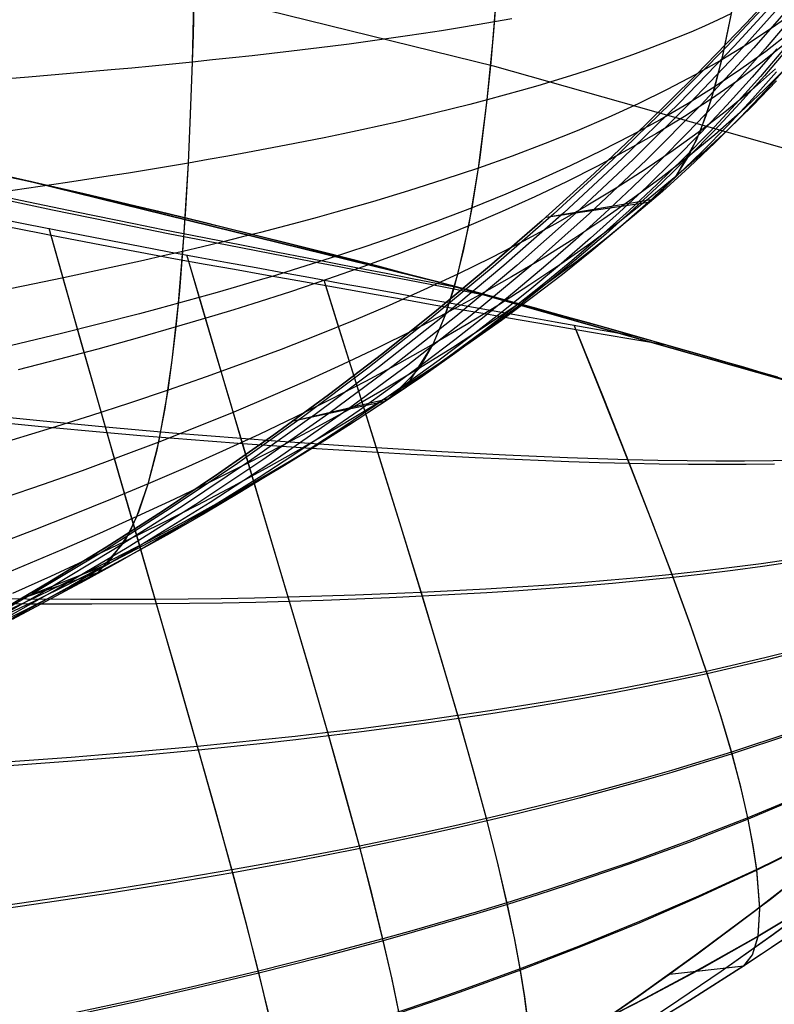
# Model space of a CAD drawing. Header units: millimetres. Extents: x -58 to 58, y -58 to 58.
# Tile 72 of 95: x 12.08 to 15.46, y 49.44 to 53.86. Entities that reach past the tile are written whole.
import ezdxf

# ---------------------------------------------------------------- set-up
doc = ezdxf.new("R2010")
doc.units = ezdxf.units.MM
doc.header["$MEASUREMENT"] = 0
doc.layers.add('Predefinito', color=5, linetype='Continuous')

msp = doc.modelspace()

# ---------------------------------------------------------------- linework, layer by layer
at = {"layer": 'Predefinito'}
for points in [[(21.46, 51.1832), (19.6806, 51.8934), (17.8777, 52.5418), (16.0535, 53.1275), (14.2102, 53.65), (12.3499, 54.1085), (10.4749, 54.5025), (8.5875, 54.8316), (6.6898, 55.0953), (4.7841, 55.2934), (2.8728, 55.4256), (0.958, 55.4917), (-0.958, 55.4917), (-2.8728, 55.4256), (-4.7841, 55.2934), (-6.6898, 55.0953), (-8.5875, 54.8316), (-10.4749, 54.5025), (-12.3499, 54.1085), (-14.2102, 53.65), (-16.0535, 53.1275), (-17.8777, 52.5418)], [(-17.5556, 51.5951), (-15.7642, 52.1703), (-13.9541, 52.6833), (-12.1274, 53.1336), (-10.2862, 53.5205), (-8.4327, 53.8437), (-6.5692, 54.1026), (-4.6979, 54.2971), (-2.821, 54.4269), (-0.9407, 54.4919), (0.9407, 54.4919), (2.821, 54.4269), (4.6979, 54.2971), (6.5692, 54.1026), (8.4327, 53.8437), (10.2862, 53.5205), (12.1274, 53.1336), (13.9541, 52.6833), (15.7642, 52.1703), (17.5556, 51.5951), (19.326, 50.9584), (21.0733, 50.261)], [(21.0733, 50.261), (19.326, 50.9584), (17.5556, 51.5951), (15.7642, 52.1703), (13.9541, 52.6833), (12.1274, 53.1336), (10.2862, 53.5205), (8.4327, 53.8437), (6.5692, 54.1026), (4.6979, 54.2971), (2.821, 54.4269), (0.9407, 54.4919), (-0.9407, 54.4919), (-2.821, 54.4269), (-4.6979, 54.2971), (-6.5692, 54.1026), (-8.4327, 53.8437), (-10.2862, 53.5205), (-12.1274, 53.1336), (-13.9541, 52.6833), (-15.7642, 52.1703), (-17.5556, 51.5951)], [(15.5585, 54.0827), (15.3371, 53.8442), (15.1128, 53.6125), (14.8855, 53.3877), (14.6554, 53.1696), (14.4224, 52.9582), (14.1868, 52.7533), (13.9485, 52.5548), (13.7076, 52.3626), (13.4643, 52.1768), (13.2185, 51.997), (12.9703, 51.8234), (12.7198, 51.6557), (12.4671, 51.4938), (12.2123, 51.3378), (11.9553, 51.1874)], [(15.5585, 54.0827), (15.3371, 53.8442), (15.1128, 53.6125), (14.8855, 53.3877), (14.6554, 53.1696), (14.4224, 52.9582), (14.1868, 52.7533), (13.9485, 52.5548), (13.7076, 52.3626), (13.4643, 52.1768), (13.2185, 51.997), (12.9703, 51.8234), (12.7198, 51.6557), (12.4671, 51.4938), (12.2123, 51.3378), (11.9553, 51.1874)], [(15.6396, 50.0661), (15.3788, 49.8639), (15.1158, 49.6676), (14.8505, 49.4772), (14.5831, 49.2927), (14.3137, 49.1139), (14.0424, 48.9409), (13.7694, 48.7736), (13.4946, 48.6119), (13.2184, 48.4559), (12.6617, 48.1604), (12.1002, 47.8863), (11.5345, 47.6328), (10.9654, 47.3993), (10.3935, 47.1849), (9.8195, 46.989), (9.2441, 46.8108), (8.6679, 46.6496)]]:
    msp.add_lwpolyline(points, dxfattribs=at)
at = {"layer": 'Predefinito', "extrusion": (0.9905, 0.069824, -0.118464)}
msp.add_lwpolyline([(51.9599, 31.2939), (52.1709, 30.9394)], dxfattribs=at)
at = {"layer": 'Predefinito', "extrusion": (0.990566, 0.068494, 0.118693)}
msp.add_lwpolyline([(51.9124, 345.9187), (52.1504, 346.3273)], dxfattribs=at)
at = {"layer": 'Predefinito', "extrusion": (0.990697, 0.065644, -0.11921)}
msp.add_lwpolyline([(51.8935, 31.4771), (52.0847, 31.133)], dxfattribs=at)
at = {"layer": 'Predefinito', "extrusion": (0.990818, 0.063997, 0.119097)}
msp.add_lwpolyline([(51.8528, 345.7088), (52.0647, 346.0997)], dxfattribs=at)
at = {"layer": 'Predefinito', "extrusion": (0.991001, 0.060836, -0.119227)}
msp.add_lwpolyline([(51.8432, 31.6912), (52.0026, 31.3815)], dxfattribs=at)
at = {"layer": 'Predefinito', "extrusion": (0.991078, 0.059278, 0.119377)}
msp.add_lwpolyline([(51.8043, 345.4615), (51.9797, 345.8117)], dxfattribs=at)
at = {"layer": 'Predefinito', "extrusion": (0.990582, 0.054062, -0.125797)}
msp.add_lwpolyline([(51.723, 32.3474), (51.8021, 32.165)], dxfattribs=at)
at = {"layer": 'Predefinito', "extrusion": (0.990382, 0.053057, 0.127781)}
msp.add_lwpolyline([(51.6821, 344.3481), (51.7698, 344.5573)], dxfattribs=at)
at = {"layer": 'Predefinito'}
for points in [[(12.0903, 51.2656, 320), (12.472, 51.4152, 330.3935), (12.5686, 51.5524, 332.9862), (12.6136, 51.6525, 334.2782), (12.6558, 51.7776, 335.5651), (12.695, 51.9308, 336.8456), (12.7309, 52.1149, 338.1181), (12.7632, 52.333, 339.3812), (12.7916, 52.588, 340.6332), (12.8157, 52.8824, 341.8723), (12.8356, 53.2165, 343.0945), (12.8441, 53.3984, 343.6977), (12.8514, 53.5901, 344.295), (12.8578, 53.7916, 344.8858), (12.8632, 54.0028, 345.4695), (12.8675, 54.2238, 346.0456), (12.8709, 54.4545, 346.6134), (12.8733, 54.6949, 347.1725), (12.8747, 54.945, 347.7222), (12.8751, 55.2046, 348.2619), (12.8745, 55.4739, 348.7912), (12.873, 55.7527, 349.3094), (12.8706, 56.041, 349.816)], [(12.0903, 51.2656, 60), (12.4313, 51.3796, 50.6449), (12.55, 51.5186, 47.5316), (12.6048, 51.6306, 45.9799), (12.6558, 51.7776, 44.4349), (12.7025, 51.965, 42.8992), (12.7443, 52.1979, 41.3755), (12.7632, 52.333, 40.619), (12.7807, 52.4814, 39.8662), (12.7967, 52.6437, 39.1179), (12.8112, 52.8204, 38.3743), (12.8241, 53.0114, 37.6372), (12.8356, 53.2165, 36.9055), (12.8457, 53.4349, 36.1829), (12.8541, 53.6695, 35.4678), (12.9009, 55.7423, 29.8979)], [(13.3071, 52.061, 320), (13.718, 52.1485, 330.0719), (13.8301, 52.241, 332.5851), (13.9338, 52.4038, 335.0875), (13.9819, 52.5175, 336.3316), (14.0272, 52.6559, 337.5694), (14.0694, 52.8212, 338.7998), (14.1083, 53.0159, 340.0215), (14.1436, 53.242, 341.233), (14.1755, 53.4995, 342.431), (14.204, 53.7883, 343.6121), (14.2291, 54.1081, 344.7726), (14.251, 54.4589, 345.9089), (14.2696, 54.8402, 347.0175), (14.2852, 55.252, 348.0948), (14.2918, 55.4692, 348.6205), (14.2977, 55.694, 349.1371)], [(13.3071, 52.061, 60), (13.741, 52.1623, 49.425), (13.8727, 52.2966, 46.4121), (13.9338, 52.4038, 44.9125), (13.9912, 52.5431, 43.4203), (14.0444, 52.7186, 41.9375), (14.0931, 52.9344, 40.4661), (14.1368, 53.1942, 39.0084), (14.1755, 53.4995, 37.569), (14.193, 53.6682, 36.8588), (14.2093, 53.8498, 36.154), (14.3222, 55.4577, 30.637)], [(14.4398, 52.9736, 320), (14.9201, 53.0551, 331.9887), (15.0213, 53.1558, 334.376), (15.1144, 53.3196, 336.749), (15.1574, 53.4292, 337.9281), (15.198, 53.5596, 339.1012), (15.2359, 53.712, 340.2671), (15.2712, 53.8866, 341.4236), (15.304, 54.0831, 342.5683), (15.3343, 54.3016, 343.6985), (15.3622, 54.5417, 344.8118), (15.3879, 54.8033, 345.9057), (15.4112, 55.0862, 346.9777), (15.4325, 55.3903, 348.0252)], [(14.4398, 52.9736, 60), (14.899, 53.0414, 48.4899), (15.0213, 53.1558, 45.624), (15.0782, 53.2457, 44.1981), (15.1319, 53.3611, 42.7787), (15.1821, 53.5049, 41.3673), (15.2286, 53.6797, 39.9654), (15.2712, 53.8866, 38.5764), (15.3103, 54.1251, 37.2045), (15.4501, 55.2245, 31.8167)], [(14.2056, 52.6164, 349.6293), (14.0941, 52.638, 349.7012), (13.9809, 52.6599, 349.7709), (13.8662, 52.6822, 349.8382), (13.7499, 52.7047, 349.9033), (13.632, 52.7276, 349.9659), (13.5126, 52.7508, 350.026), (13.3917, 52.7742, 350.0836), (13.2693, 52.798, 350.1386), (13.1403, 52.823, 350.1929), (13.0096, 52.8483, 350.2443), (12.8778, 52.8738, 350.2927), (12.7456, 52.8997, 350.3381), (12.4832, 52.9522, 350.4202), (12.2256, 53.0052, 350.4918), (11.9731, 53.0583, 350.5542), (11.7265, 53.1112, 350.6088), (11.2528, 53.2149, 350.6995), (10.8061, 53.3143, 350.7736), (9.5347, 53.589, 350.9435), (8.717, 53.7537, 351.0409), (7.8803, 53.9048, 351.1271), (6.9302, 54.0569, 351.2072)], [(11.9553, 51.1874, 320), (12.2123, 51.3378, 320), (12.4671, 51.4938, 320), (12.7198, 51.6557, 320), (12.9703, 51.8234, 320), (13.2185, 51.997, 320), (13.4643, 52.1768, 320), (13.7076, 52.3626, 320), (13.9485, 52.5548, 320), (14.1868, 52.7533, 320), (14.4224, 52.9582, 320), (14.6554, 53.1696, 320), (14.8855, 53.3877, 320), (15.1128, 53.6125, 320), (15.3371, 53.8442, 320), (15.5585, 54.0827, 320)], [(15.5984, 53.995, 54.6005), (15.3718, 53.7331, 54.5057), (15.1356, 53.4783, 54.414), (14.89, 53.2305, 54.3259), (14.6354, 52.9897, 54.242), (14.372, 52.7559, 54.1626), (14.1, 52.5292, 54.0881), (13.8197, 52.3096, 54.0187), (13.5315, 52.0972, 53.9548), (13.2357, 51.8919, 53.8965), (12.9327, 51.6938, 53.8446), (12.623, 51.5029, 53.7995), (12.3071, 51.3191, 53.7618), (11.9855, 51.1426, 53.7317), (11.6589, 50.9732, 53.7082), (11.3277, 50.8111, 53.6898), (10.9927, 50.6561, 53.6749), (10.6545, 50.5083, 53.6623), (10.3131, 50.3677, 53.6513), (9.9688, 50.2341, 53.6413), (9.6217, 50.1076, 53.6318), (9.272, 49.988, 53.6225), (8.9199, 49.8753, 53.6132), (8.5656, 49.7692, 53.6043)], [(15.4962, 54.0019, 58.6499), (15.2507, 53.7394, 58.6261), (14.9985, 53.4829, 58.6031), (14.7397, 53.2326, 58.581), (14.4744, 52.9886, 58.56), (14.2027, 52.7512, 58.5401), (13.9248, 52.5205, 58.5215), (13.6409, 52.2965, 58.5042), (13.3512, 52.0796, 58.4882), (13.0556, 51.8697, 58.4737), (12.7546, 51.6671, 58.4607), (12.4482, 51.4717, 58.4495), (12.1367, 51.2837, 58.4401), (11.8204, 51.103, 58.4326), (11.4995, 50.9299, 58.4268), (11.1744, 50.7642, 58.4222), (10.8454, 50.6061, 58.4185), (10.513, 50.4554, 58.4154), (10.1772, 50.3123, 58.4126), (9.8384, 50.1765, 58.4101), (9.4967, 50.048, 58.4078), (9.1523, 49.9267, 58.4054), (8.8054, 49.8124, 58.4031)], [(15.5239, 54.0032, 57.2999), (15.2839, 53.7413, 57.2524), (15.0365, 53.4857, 57.2065), (14.7818, 53.2364, 57.1624), (14.52, 52.9936, 57.1203), (14.2512, 52.7572, 57.0806), (13.9756, 52.5275, 57.0434), (13.6933, 52.3045, 57.0087), (13.4046, 52.0885, 56.9767), (13.1096, 51.8794, 56.9476), (12.8085, 51.6774, 56.9217), (12.5016, 51.4826, 56.8992), (12.1893, 51.2951, 56.8804), (11.8719, 51.1149, 56.8654), (11.5496, 50.942, 56.8537), (11.2231, 50.7765, 56.8445), (10.8926, 50.6185, 56.837), (10.5586, 50.4679, 56.8308), (10.2214, 50.3248, 56.8253), (9.8811, 50.1889, 56.8203), (9.5379, 50.0603, 56.8155), (9.192, 49.9389, 56.8109), (8.8436, 49.8244, 56.8063)], [(15.5586, 54, 55.9501), (15.3249, 53.7383, 55.8789), (15.0829, 53.4831, 55.8101), (14.8327, 53.2345, 55.744), (14.5744, 52.9926, 55.681), (14.3084, 52.7573, 55.6214), (14.0347, 52.5289, 55.5655), (13.7537, 52.3073, 55.5135), (13.4654, 52.0927, 55.4656), (13.1702, 51.8851, 55.4219), (12.8685, 51.6846, 55.383), (12.5605, 51.4913, 55.3491), (12.2466, 51.3052, 55.3209), (11.9274, 51.1263, 55.2984), (11.6032, 50.9547, 55.2808), (11.2746, 50.7904, 55.267), (10.9421, 50.6334, 55.2558), (10.6061, 50.4838, 55.2464), (10.267, 50.3415, 55.2381), (9.9248, 50.2064, 55.2306), (9.5798, 50.0784, 55.2235), (9.2322, 49.9575, 55.2165), (8.882, 49.8436, 55.2096)], [(14.0695, 52.6528, 30.2611), (13.9553, 52.6751, 30.1914), (13.8395, 52.6978, 30.124), (13.7221, 52.7208, 30.059), (13.6031, 52.7441, 29.9965), (13.4826, 52.7678, 29.9365), (13.3605, 52.7917, 29.8791), (13.2369, 52.8159, 29.8243), (13.1117, 52.8404, 29.7723), (12.9824, 52.8657, 29.7221), (12.8519, 52.8913, 29.6748), (12.721, 52.9171, 29.6305), (12.5908, 52.9432, 29.589), (12.3341, 52.9958, 29.514), (12.0822, 53.0488, 29.4485), (11.8358, 53.1016, 29.3912), (11.5953, 53.1539, 29.341), (11.1343, 53.2562, 29.2566), (10.6972, 53.3541, 29.1865), (9.4482, 53.6248, 29.0226), (8.6382, 53.7874, 28.9275), (7.781, 53.9415, 28.8408)], [(15.5598, 53.8977, 40.3915), (15.4546, 53.8227, 40.2459), (15.3441, 53.75, 40.1038), (15.2286, 53.6797, 39.9654), (15.108, 53.6117, 39.8309), (14.9825, 53.5459, 39.7004), (14.8524, 53.4823, 39.574), (14.7177, 53.4208, 39.4519), (14.5787, 53.3613, 39.3341), (14.4354, 53.3037, 39.2209), (14.2881, 53.2481, 39.1122), (14.1368, 53.1942, 39.0084), (13.9819, 53.1421, 38.9094), (13.8234, 53.0917, 38.8155), (13.6617, 53.0429, 38.727), (13.4969, 52.9957, 38.6442), (13.4134, 52.9726, 38.6049), (13.3292, 52.9498, 38.5672), (13.2443, 52.9274, 38.531), (13.1589, 52.9054, 38.4964), (13.0728, 52.8837, 38.4634), (12.9861, 52.8623, 38.432), (12.8989, 52.8412, 38.4023), (12.8112, 52.8204, 38.3743), (12.723, 52.7999, 38.348), (12.6343, 52.7796, 38.3233), (12.4556, 52.74, 38.2786), (12.2754, 52.7015, 38.2396), (12.0938, 52.6639, 38.2055), (11.911, 52.6274, 38.1759)], [(15.2712, 53.8866, 38.5764), (15.2117, 53.8586, 38.505), (15.1509, 53.8312, 38.4346), (15.0888, 53.8043, 38.3653), (15.0255, 53.7779, 38.2971), (14.9609, 53.7521, 38.23), (14.8952, 53.7267, 38.164), (14.8282, 53.7019, 38.0991), (14.7601, 53.6776, 38.0354), (14.6908, 53.6537, 37.9728), (14.6204, 53.6303, 37.9115), (14.5489, 53.6074, 37.8513), (14.4763, 53.5849, 37.7923), (14.4026, 53.5629, 37.7346), (14.3279, 53.5414, 37.6781), (14.1755, 53.4995, 37.569), (14.0978, 53.4792, 37.5163), (14.0192, 53.4592, 37.465), (13.9397, 53.4397, 37.4151), (13.8593, 53.4205, 37.3665), (13.778, 53.4017, 37.3194), (13.6959, 53.3833, 37.2737), (13.613, 53.3652, 37.2296), (13.5293, 53.3475, 37.187), (13.4449, 53.3301, 37.1459), (13.3597, 53.313, 37.1065), (13.2739, 53.2962, 37.0687), (13.1874, 53.2797, 37.0326), (13.1004, 53.2635, 36.9982), (13.0127, 53.2476, 36.9655), (12.9244, 53.2319, 36.9346), (12.8356, 53.2165, 36.9055), (12.7463, 53.2014, 36.8783), (12.6566, 53.1865, 36.8528), (12.5664, 53.1718, 36.829), (12.4757, 53.1574, 36.8068), (12.2933, 53.1292, 36.7667), (12.1095, 53.1018, 36.732), (11.9245, 53.0752, 36.7019)], [(14.2867, 53.8637, 36.2101), (14.2093, 53.8498, 36.154), (14.1309, 53.8362, 36.0993), (14.0515, 53.8229, 36.046), (13.9711, 53.81, 35.9941), (13.8899, 53.7975, 35.9437), (13.8077, 53.7852, 35.8948), (13.7247, 53.7733, 35.8475), (13.6409, 53.7617, 35.8017), (13.5562, 53.7505, 35.7576), (13.4708, 53.7394, 35.7152), (13.3847, 53.7287, 35.6745), (13.2978, 53.7182, 35.6355), (13.2103, 53.708, 35.5982), (13.1221, 53.6981, 35.5628), (13.0334, 53.6883, 35.5293), (12.944, 53.6788, 35.4976), (12.8541, 53.6695, 35.4678), (12.7637, 53.6604, 35.44), (12.6728, 53.6515, 35.4141), (12.5814, 53.6428, 35.3899), (12.4896, 53.6342, 35.3674), (12.3048, 53.6176, 35.3271), (12.1187, 53.6017, 35.2925), (11.9314, 53.5863, 35.2627)], [(15.5334, 53.8587, 53.1915), (15.4224, 53.7288, 53.1327), (15.3087, 53.6008, 53.0749), (15.1923, 53.4747, 53.0182), (15.0732, 53.3505, 52.9625), (14.9516, 53.2282, 52.9082), (14.8273, 53.1077, 52.855), (14.7006, 52.9891, 52.8033), (14.5713, 52.8723, 52.753), (14.4396, 52.7574, 52.7041), (14.3055, 52.6444, 52.6568), (14.1691, 52.5332, 52.611), (14.0304, 52.4239, 52.5668), (13.8894, 52.3164, 52.5243), (13.7462, 52.2108, 52.4835), (13.6009, 52.107, 52.4444), (13.4535, 52.005, 52.4071), (13.304, 51.9049, 52.3716), (13.1526, 51.8066, 52.3381), (12.9994, 51.7101, 52.3066), (12.8443, 51.6154, 52.2773), (12.6876, 51.5225, 52.2502), (12.5291, 51.4315, 52.2255), (12.3692, 51.3422, 52.2031), (12.0449, 51.169, 52.1655)], [(15.5312, 53.8, 338.6918), (15.4251, 53.7174, 338.8317), (15.314, 53.6373, 338.9682), (15.198, 53.5596, 339.1012), (15.0772, 53.4842, 339.2305), (14.9516, 53.411, 339.3559), (14.8215, 53.34, 339.4774), (14.687, 53.2712, 339.5948), (14.5483, 53.2044, 339.7081), (14.4055, 53.1397, 339.817), (14.2588, 53.0769, 339.9215), (14.1083, 53.0159, 340.0215), (13.9541, 52.9568, 340.1168), (13.7966, 52.8995, 340.2072), (13.6359, 52.8438, 340.2925), (13.4722, 52.7897, 340.3724), (13.3057, 52.7371, 340.4467), (13.2214, 52.7114, 340.4816), (13.1366, 52.6861, 340.5151), (13.0511, 52.661, 340.547), (12.9651, 52.6364, 340.5773), (12.8786, 52.612, 340.6061), (12.7916, 52.588, 340.6332), (12.704, 52.5643, 340.6587), (12.616, 52.5409, 340.6827), (12.4387, 52.495, 340.7261), (12.2599, 52.4503, 340.7642), (12.0797, 52.4067, 340.7975), (11.8984, 52.3642, 340.8266)], [(15.5163, 53.7555, 41.768), (15.4098, 53.6696, 41.6311), (15.2984, 53.586, 41.4974), (15.1821, 53.5049, 41.3673), (15.0611, 53.426, 41.2407), (14.9354, 53.3495, 41.1179), (14.8053, 53.2751, 40.9989), (14.6709, 53.2029, 40.884), (14.5323, 53.1328, 40.7731), (14.3897, 53.0647, 40.6664), (14.2433, 52.9986, 40.564), (14.0931, 52.9344, 40.4661), (13.9394, 52.872, 40.3727), (13.7823, 52.8114, 40.2841), (13.6221, 52.7525, 40.2005), (13.4589, 52.6953, 40.1222), (13.2929, 52.6396, 40.0493), (13.1245, 52.5855, 39.9822), (13.0393, 52.5589, 39.9509), (12.9537, 52.5327, 39.9211), (12.8674, 52.5069, 39.8929), (12.7807, 52.4814, 39.8662), (12.6058, 52.4313, 39.8176), (12.4292, 52.3825, 39.7748), (12.2511, 52.335, 39.7373), (12.0716, 52.2886, 39.7045)], [(15.4749, 53.7282, 51.7599), (15.3644, 53.601, 51.6906), (15.2509, 53.4758, 51.6226), (15.1344, 53.3525, 51.5559), (15.015, 53.2313, 51.4907), (14.8928, 53.1121, 51.427), (14.7676, 52.9948, 51.365), (14.6397, 52.8796, 51.3046), (14.5091, 52.7662, 51.246), (14.3758, 52.6549, 51.1892), (14.2398, 52.5455, 51.1343), (14.1014, 52.438, 51.0814), (13.9604, 52.3324, 51.0304), (13.8171, 52.2288, 50.9814), (13.6714, 52.127, 50.9345), (13.5234, 52.0271, 50.8897), (13.3732, 51.9291, 50.8471), (13.221, 51.833, 50.8069), (13.0667, 51.7387, 50.7692), (12.9105, 51.6462, 50.734), (12.7524, 51.5556, 50.7015), (12.5927, 51.4667, 50.6718), (12.4313, 51.3796, 50.6449), (12.2684, 51.2943, 50.621), (12.104, 51.2108, 50.5999), (11.7714, 51.0489, 50.5646)], [(15.51, 53.7313, 329.1552), (15.4017, 53.6049, 329.2321), (15.2901, 53.4806, 329.3076), (15.1753, 53.3584, 329.3817), (15.0573, 53.2383, 329.4541), (14.9363, 53.1202, 329.5248), (14.8123, 53.0042, 329.5937), (14.6852, 52.8903, 329.6608), (14.5552, 52.7783, 329.7258), (14.4224, 52.6684, 329.7889), (14.2868, 52.5605, 329.8499), (14.1485, 52.4546, 329.9087), (14.0075, 52.3506, 329.9654), (13.864, 52.2486, 330.0198), (13.718, 52.1485, 330.0719), (13.5696, 52.0504, 330.1216), (13.4189, 51.9541, 330.1689), (13.266, 51.8597, 330.2135), (13.111, 51.7672, 330.2555), (12.954, 51.6765, 330.2945), (12.7951, 51.5876, 330.3307), (12.6344, 51.5005, 330.3637), (12.472, 51.4152, 330.3935), (12.3081, 51.3316, 330.42), (12.1426, 51.2498, 330.4435), (11.8079, 51.0913, 330.4827)], [(15.5274, 53.7342, 50.3874), (15.4201, 53.6084, 50.3066), (15.3094, 53.4847, 50.2273), (15.1955, 53.3631, 50.1496), (15.0783, 53.2437, 50.0736), (14.9579, 53.1263, 49.9993), (14.8343, 53.011, 49.927), (14.7077, 52.8979, 49.8566), (14.578, 52.7867, 49.7883), (14.4454, 52.6777, 49.7221), (14.3099, 52.5706, 49.6581), (14.1717, 52.4656, 49.5963), (14.0307, 52.3625, 49.5369), (13.8871, 52.2614, 49.4798), (13.741, 52.1623, 49.425), (13.5924, 52.0651, 49.3728), (13.4414, 51.9698, 49.3232), (13.2882, 51.8764, 49.2763), (13.1328, 51.7848, 49.2323), (12.9754, 51.6951, 49.1913), (12.816, 51.6072, 49.1534), (12.6548, 51.5211, 49.1187), (12.492, 51.4367, 49.0874), (12.3275, 51.3541, 49.0596), (12.1616, 51.2732, 49.0349), (11.9942, 51.194, 49.0131)], [(15.5266, 53.6554, 47.5415), (15.4213, 53.5374, 47.4399), (15.3121, 53.4218, 47.3403), (15.199, 53.3085, 47.2429), (15.0821, 53.1974, 47.1478), (14.9615, 53.0887, 47.0551), (14.8372, 52.9821, 46.965), (14.7093, 52.8778, 46.8775), (14.5779, 52.7757, 46.7927), (14.4432, 52.6757, 46.7107), (14.3052, 52.5779, 46.6315), (14.164, 52.4821, 46.5553), (14.0198, 52.3883, 46.4822), (13.8727, 52.2966, 46.4121), (13.7226, 52.2068, 46.3452), (13.5699, 52.119, 46.2817), (13.4147, 52.0331, 46.2216), (13.257, 51.949, 46.1653), (13.097, 51.8668, 46.1128), (12.9349, 51.7863, 46.0642), (12.7707, 51.7076, 46.0199), (12.6048, 51.6306, 45.9799), (12.4371, 51.5552, 45.9443), (12.2679, 51.4815, 45.9127), (12.0972, 51.4093, 45.8849), (11.9253, 51.3388, 45.8603)], [(15.5247, 53.6513, 44.6638), (15.4197, 53.5463, 44.5433), (15.3102, 53.4437, 44.4254), (15.1964, 53.3435, 44.3103), (15.0782, 53.2457, 44.1981), (14.9558, 53.1502, 44.089), (14.8293, 53.057, 43.9831), (14.6988, 52.966, 43.8805), (14.5645, 52.8772, 43.7813), (14.4264, 52.7906, 43.6856), (14.2847, 52.7061, 43.5934), (14.1396, 52.6236, 43.505), (13.9912, 52.5431, 43.4203), (13.8395, 52.4646, 43.3395), (13.6848, 52.388, 43.2628), (13.5272, 52.3132, 43.1903), (13.367, 52.2402, 43.1224), (13.2042, 52.1689, 43.0591), (13.0391, 52.0994, 43.0006), (12.8718, 52.0314, 42.9473), (12.7025, 51.965, 42.8992), (12.5314, 51.9002, 42.8565), (12.3586, 51.8368, 42.8188), (12.1844, 51.7749, 42.7856), (12.0088, 51.7144, 42.7563)], [(15.4695, 53.6391, 43.1523), (15.3616, 53.544, 43.0247), (15.249, 53.4514, 42.9001), (15.1319, 53.3611, 42.7787), (15.0102, 53.2731, 42.6606), (14.8843, 53.1875, 42.546), (14.754, 53.1041, 42.435), (14.6197, 53.0228, 42.3277), (14.4815, 52.9437, 42.2242), (14.3394, 52.8667, 42.1246), (14.1937, 52.7917, 42.029), (14.0444, 52.7186, 41.9375), (13.8918, 52.6475, 41.8502), (13.7359, 52.5782, 41.7673), (13.5771, 52.5107, 41.6891), (13.4154, 52.4449, 41.6158), (13.2511, 52.3808, 41.5475), (13.0844, 52.3183, 41.4845), (12.9154, 52.2574, 41.4271), (12.7443, 52.1979, 41.3755), (12.5714, 52.1399, 41.3296), (12.3967, 52.0832, 41.2892), (12.2206, 52.0279, 41.2537), (12.0431, 51.9738, 41.2225)], [(15.4742, 53.6258, 48.9232), (15.3663, 53.5045, 48.8327), (15.2548, 53.3854, 48.744), (15.1397, 53.2685, 48.6573), (15.0211, 53.1538, 48.5725), (14.899, 53.0414, 48.4899), (14.7736, 52.931, 48.4096), (14.6449, 52.8229, 48.3316), (14.5129, 52.7168, 48.2561), (14.3779, 52.6129, 48.183), (14.2398, 52.511, 48.1125), (14.0988, 52.4111, 48.0446), (13.9549, 52.3133, 47.9794), (13.8083, 52.2175, 47.9169), (13.659, 52.1236, 47.8573), (13.5071, 52.0316, 47.8007), (13.3529, 51.9416, 47.7472), (13.1964, 51.8534, 47.6969), (13.0377, 51.767, 47.6501), (12.877, 51.6825, 47.6068), (12.7144, 51.5997, 47.5673), (12.55, 51.5186, 47.5316), (12.384, 51.4393, 47.4998), (12.2164, 51.3617, 47.4716), (12.0474, 51.2857, 47.4468)], [(15.4742, 53.5856, 46.0499), (15.3671, 53.4746, 45.9397), (15.2559, 53.366, 45.8319), (15.1406, 53.2598, 45.7266), (15.0213, 53.1558, 45.624), (14.898, 53.0542, 45.5243), (14.7708, 52.9548, 45.4274), (14.64, 52.8577, 45.3336), (14.5055, 52.7627, 45.2428), (14.3675, 52.6699, 45.1553), (14.2262, 52.5791, 45.071), (14.0815, 52.4905, 44.99), (13.9338, 52.4038, 44.9125), (13.783, 52.3191, 44.8386), (13.6293, 52.2364, 44.7683), (13.4729, 52.1555, 44.7019), (13.314, 52.0764, 44.6396), (13.1526, 51.9992, 44.5816), (12.989, 51.9237, 44.528), (12.8234, 51.8498, 44.479), (12.6558, 51.7776, 44.4349), (12.4864, 51.7071, 44.3956), (12.3155, 51.6381, 44.3609), (12.1431, 51.5706, 44.3302), (11.9693, 51.5046, 44.3032)], [(14.982, 52.4003, 348.8506), (14.8465, 52.4388, 349.0057), (14.7053, 52.4786, 349.1608), (14.6308, 52.4994, 349.2384), (14.553, 52.521, 349.3159), (14.4721, 52.5434, 349.3934), (14.388, 52.5665, 349.471), (14.3007, 52.5903, 349.5486), (14.2099, 52.6149, 349.6263), (14.1152, 52.6404, 349.7039), (14.0161, 52.6669, 349.7815), (13.9119, 52.6945, 349.8591), (13.8022, 52.7233, 349.9368), (13.6866, 52.7535, 350.0144), (13.5643, 52.785, 350.092), (13.4348, 52.8181, 350.1696), (13.296, 52.8533, 350.2471), (13.1458, 52.8908, 350.3247), (12.982, 52.9312, 350.4022), (12.8943, 52.9527, 350.441), (12.8017, 52.9751, 350.4798), (12.7037, 52.9987, 350.5185), (12.5992, 53.0237, 350.5573), (12.4877, 53.05, 350.596), (12.3676, 53.0782, 350.6347), (12.2367, 53.1085, 350.6735), (12.0929, 53.1414, 350.7122), (11.9339, 53.1774, 350.7509)], [(12.0783, 53.1448, 29.2841), (12.2138, 53.1138, 29.32), (12.3374, 53.0852, 29.3559), (12.4518, 53.0585, 29.3917), (12.5585, 53.0333, 29.4276), (12.6583, 53.0096, 29.4635), (12.752, 52.9871, 29.4994), (12.8406, 52.9657, 29.5353), (13.0052, 52.9256, 29.6071), (13.155, 52.8885, 29.679), (13.2928, 52.8541, 29.7508), (13.4211, 52.8216, 29.8226), (13.5419, 52.7908, 29.8945), (13.6562, 52.7613, 29.9664), (13.7645, 52.7332, 30.0382), (13.8676, 52.7061, 30.1101), (13.9661, 52.6801, 30.182), (14.0603, 52.6551, 30.2539), (14.1506, 52.6309, 30.3258), (14.2372, 52.6075, 30.3976), (14.3207, 52.5849, 30.4696), (14.401, 52.5629, 30.5415), (14.4784, 52.5417, 30.6134), (14.5532, 52.521, 30.6853), (14.6953, 52.4814, 30.8292), (14.8291, 52.4438, 30.9731)], [(11.8652, 52.9924, 29.5726), (12.1114, 52.9426, 29.6304), (12.363, 52.8928, 29.6964), (12.6194, 52.8434, 29.7719), (12.7493, 52.819, 29.8136), (12.88, 52.7948, 29.8581), (13.0104, 52.7709, 29.9056), (13.1395, 52.7474, 29.9559), (13.2669, 52.7241, 30.0092), (13.3927, 52.7012, 30.0652), (13.517, 52.6785, 30.1239), (13.6397, 52.6562, 30.1853), (13.7609, 52.6342, 30.2492), (13.8804, 52.6125, 30.3157), (13.9984, 52.5912, 30.3847), (14.1147, 52.5702, 30.4561), (14.2996, 52.537, 30.5766), (14.4801, 52.5048, 30.7031), (14.6566, 52.4737, 30.8353), (14.8291, 52.4438, 30.9731)], [(14.982, 52.4003, 348.8506), (14.8106, 52.4285, 348.9945), (14.6352, 52.458, 349.1328), (14.4558, 52.4888, 349.2654), (14.2721, 52.5208, 349.3922), (14.1565, 52.541, 349.4675), (14.0392, 52.5615, 349.5404), (13.9203, 52.5825, 349.6109), (13.7997, 52.6038, 349.6788), (13.6775, 52.6254, 349.7442), (13.5537, 52.6474, 349.8069), (13.4283, 52.6698, 349.867), (13.3014, 52.6924, 349.9243), (13.1725, 52.7154, 349.9787), (13.0421, 52.7386, 350.0303), (12.9105, 52.7622, 350.0789), (12.7785, 52.7861, 350.1245), (12.5166, 52.8347, 350.2071), (12.2593, 52.884, 350.2793), (12.0072, 52.9335, 350.3424)], [(13.0849, 48.3828, 60.0026), (13.3224, 48.5146, 48.6431), (13.3287, 48.6106, 46.7008), (13.3189, 48.7553, 44.7495), (13.2887, 48.9592, 42.793), (13.2646, 49.087, 41.8141), (13.2337, 49.234, 40.8353), (13.1955, 49.4019, 39.8573), (13.1494, 49.5923, 38.8806), (13.0948, 49.8068, 37.907), (13.0312, 50.0458, 36.9394), (12.9585, 50.3098, 35.9802), (12.8768, 50.5996, 35.031), (12.7862, 50.9158, 34.0937), (12.6869, 51.2594, 33.1701), (12.5793, 51.631, 32.2624), (12.5225, 51.8276, 31.8151), (12.4638, 52.0316, 31.3726), (12.4033, 52.243, 30.9351), (12.341, 52.4619, 30.5029), (12.2772, 52.6884, 30.0764), (12.2119, 52.9226, 29.6558)], [(13.0851, 48.3829, 320.0035), (13.3222, 48.5136, 331.3332), (13.3288, 48.6089, 333.2714), (13.3192, 48.7525, 335.2186), (13.2895, 48.9548, 337.171), (13.2656, 49.0817, 338.148), (13.2351, 49.2276, 339.1248), (13.1973, 49.3942, 340.1008), (13.1517, 49.5832, 341.0756), (13.0975, 49.7961, 342.0474), (13.0345, 50.0335, 343.0134), (12.9624, 50.2957, 343.9711), (12.8814, 50.5835, 344.9189), (12.7914, 50.8977, 345.855), (12.6928, 51.239, 346.7775), (12.5859, 51.6082, 347.6844), (12.5294, 51.8036, 348.1313), (12.4711, 52.0062, 348.5735), (12.4109, 52.2162, 349.0107), (12.349, 52.4337, 349.4427), (12.2855, 52.6588, 349.8691), (12.2205, 52.8915, 350.2896)], [(13.5745, 48.6582, 60.0031), (13.8333, 48.7616, 48.7303), (13.8467, 48.8453, 46.8026), (13.845, 48.9745, 44.8665), (13.8242, 49.1588, 42.9253), (13.8053, 49.2751, 41.954), (13.78, 49.4092, 40.9827), (13.7476, 49.5626, 40.012), (13.7077, 49.737, 39.0424), (13.6595, 49.9336, 38.0755), (13.6025, 50.1529, 37.114), (13.5363, 50.3954, 36.1602), (13.4611, 50.6617, 35.2155), (13.3768, 50.9526, 34.2816), (13.2836, 51.2689, 33.3604), (13.1818, 51.6113, 32.4536), (13.0716, 51.9807, 31.5633), (13.0136, 52.1759, 31.1249), (12.9538, 52.3781, 30.6915), (12.8922, 52.5875, 30.2632), (12.829, 52.8042, 29.8403)], [(13.5747, 48.6583, 320.0029), (13.833, 48.7608, 331.2461), (13.8467, 48.8438, 333.1698), (13.8452, 48.972, 335.1019), (13.8248, 49.1549, 337.039), (13.8062, 49.2702, 338.0083), (13.7811, 49.4033, 338.9776), (13.7492, 49.5556, 339.9464), (13.7097, 49.7287, 340.9141), (13.662, 49.9239, 341.8792), (13.6055, 50.1417, 342.8391), (13.5399, 50.3825, 343.7913), (13.4653, 50.647, 344.7346), (13.3817, 50.9359, 345.6672), (13.2892, 51.2501, 346.5874), (13.188, 51.5903, 347.4932), (13.0786, 51.9573, 348.3827), (13.021, 52.1512, 348.8208), (12.9615, 52.3521, 349.254), (12.9002, 52.5602, 349.6821), (12.8373, 52.7755, 350.1048)], [(14.0563, 48.9493, 60.0036), (14.339, 49.0264, 48.8407), (14.3604, 49.0981, 46.9316), (14.3677, 49.2119, 45.0146), (14.357, 49.3767, 43.0928), (14.3436, 49.4812, 42.1311), (14.3241, 49.6022, 41.1694), (14.2979, 49.7409, 40.2082), (14.2645, 49.8988, 39.2478), (14.2231, 50.0771, 38.2896), (14.1728, 50.2762, 37.3364), (14.1134, 50.4963, 36.3901), (14.0448, 50.7383, 35.452), (13.9669, 51.0027, 34.5237), (13.8799, 51.2904, 33.6069), (13.7838, 51.6023, 32.7031), (13.6789, 51.9392, 31.8143), (13.5656, 52.302, 30.9424), (13.506, 52.4935, 30.5133), (13.4446, 52.6917, 30.0892)], [(14.0565, 48.9495, 320.0024), (14.3386, 49.0258, 331.136), (14.3602, 49.0969, 333.0411), (14.3677, 49.2097, 334.9541), (14.3574, 49.3732, 336.8719), (14.3442, 49.4769, 337.8316), (14.325, 49.5969, 338.7913), (14.2992, 49.7346, 339.7506), (14.2662, 49.8913, 340.7091), (14.2252, 50.0683, 341.6655), (14.1755, 50.2659, 342.6171), (14.1166, 50.4845, 343.5618), (14.0486, 50.7249, 344.4985), (13.9715, 50.9875, 345.4254), (13.8851, 51.2734, 346.3411), (13.7897, 51.5832, 347.2438), (13.6856, 51.9178, 348.1317), (13.573, 52.2783, 349.003), (13.5138, 52.4685, 349.4318), (13.4528, 52.6654, 349.8557)], [(14.9931, 49.578, 60.0047), (15.3281, 49.6158, 49.1245), (15.3662, 49.6655, 47.264), (15.3908, 49.7494, 45.3968), (15.3984, 49.8745, 43.5253), (15.3847, 50.0484, 41.652), (15.3683, 50.1561, 40.7153), (15.3447, 50.2793, 39.7791), (15.3129, 50.4186, 38.8444), (15.2718, 50.5743, 37.9134), (15.2208, 50.7468, 36.9878), (15.1596, 50.9366, 36.0687), (15.0878, 51.1446, 35.1573), (15.0053, 51.3715, 34.255), (14.9119, 51.6183, 33.3632), (14.8074, 51.8861, 32.4834), (14.6922, 52.1761, 31.6173), (14.5666, 52.4896, 30.7667)], [(14.9933, 49.5781, 320.0013), (15.3276, 49.6154, 330.8528), (15.3657, 49.6645, 332.7094), (15.3906, 49.7477, 334.5727), (15.3985, 49.8718, 336.4403), (15.3852, 50.0443, 338.3098), (15.3691, 50.1512, 339.2445), (15.346, 50.2734, 340.1789), (15.3146, 50.4117, 341.1118), (15.2741, 50.5663, 342.0411), (15.2236, 50.7376, 342.9651), (15.1631, 50.9261, 343.8827), (15.0921, 51.1326, 344.7927), (15.0103, 51.358, 345.6937), (14.9177, 51.6031, 346.5843), (14.8142, 51.8691, 347.4631), (14.6998, 52.1571, 348.3283), (14.5751, 52.4684, 349.1782)], [(14.8291, 52.4438, 30.9731), (14.9282, 52.4156, 31.0865), (15.024, 52.3883, 31.2), (15.1147, 52.3621, 31.3134), (15.2014, 52.337, 31.4269), (15.2845, 52.3128, 31.5403), (15.364, 52.2895, 31.6538), (15.4403, 52.2671, 31.7673), (15.5134, 52.2454, 31.8807)], [(15.4788, 52.2557, 348.174), (15.4048, 52.2775, 348.2868), (15.3275, 52.3003, 348.3995), (15.2458, 52.3241, 348.5123), (15.1603, 52.349, 348.6251), (14.982, 52.4003, 348.8506)], [(15.5835, 51.8831, 33.11), (15.4578, 51.8807, 32.9988), (15.3306, 51.8795, 32.8902), (15.2021, 51.8796, 32.7844), (15.0721, 51.8808, 32.6813), (14.9405, 51.883, 32.5809), (14.8074, 51.8861, 32.4834), (14.6726, 51.8902, 32.3888), (14.5361, 51.895, 32.2971), (14.3977, 51.9006, 32.2085), (14.2575, 51.907, 32.123), (14.1156, 51.9141, 32.0408), (13.9718, 51.9218, 31.9619), (13.8262, 51.9302, 31.8863), (13.6789, 51.9392, 31.8143), (13.5296, 51.9487, 31.7459), (13.3784, 51.9588, 31.6812), (13.2257, 51.9695, 31.6203), (13.0716, 51.9807, 31.5633), (12.9177, 51.9926, 31.5102), (12.7649, 52.0051, 31.4609), (12.6136, 52.0181, 31.4151), (12.4638, 52.0316, 31.3726), (12.169, 52.0596, 31.2964), (11.8816, 52.0886, 31.2304)], [(15.465, 51.8666, 346.9482), (15.3377, 51.8649, 347.0566), (15.2091, 51.8643, 347.1624), (15.079, 51.8649, 347.2654), (14.9473, 51.8665, 347.3657), (14.8142, 51.8691, 347.4631), (14.6793, 51.8726, 347.5576), (14.5427, 51.8769, 347.6492), (14.4043, 51.8819, 347.7378), (14.2641, 51.8878, 347.8232), (14.1221, 51.8943, 347.9054), (13.9784, 51.9015, 347.9843), (13.8329, 51.9094, 348.0597), (13.6856, 51.9178, 348.1317), (13.5363, 51.9269, 348.2001), (13.3852, 51.9364, 348.2648), (13.2326, 51.9466, 348.3257), (13.0786, 51.9573, 348.3827), (12.9247, 51.9687, 348.4358), (12.7721, 51.9807, 348.4851), (12.6208, 51.9932, 348.531), (12.4711, 52.0062, 348.5735), (12.1764, 52.0333, 348.6498), (11.8891, 52.0614, 348.7158)], [(8.4712, 46.5983, 60.0007), (8.9934, 46.7386, 60.0008), (9.5146, 46.8924, 60.001), (10.0344, 47.0601, 60.0011), (10.5522, 47.2423, 60.0013), (11.0672, 47.4394, 60.0014), (11.5788, 47.6518, 60.0016), (12.0862, 47.8797, 60.0018), (12.5886, 48.1234, 60.0021), (13.0849, 48.3828, 60.0026), (13.5745, 48.6582, 60.0031), (14.0563, 48.9493, 60.0036), (14.5293, 49.256, 60.0042), (14.9931, 49.578, 60.0047), (15.4468, 49.9151, 60.0051), (15.8894, 50.2666, 60.0055), (16.3205, 50.6322, 60.0058), (16.7395, 51.0111, 60.006), (17.1453, 51.4023, 60.006), (17.3905, 51.6509, 60.0057)], [(15.5365, 51.4378, 34.6467), (15.4054, 51.4191, 34.5449), (15.2732, 51.402, 34.4456), (15.1399, 51.3861, 34.349), (15.0053, 51.3715, 34.255), (14.8695, 51.358, 34.1637), (14.7322, 51.3456, 34.0752), (14.5936, 51.3341, 33.9895), (14.4537, 51.3237, 33.9068), (14.3123, 51.3141, 33.8271), (14.1696, 51.3055, 33.7505), (14.0254, 51.2976, 33.677), (13.8799, 51.2904, 33.6069), (13.7328, 51.284, 33.54), (13.5843, 51.2783, 33.4766), (13.4345, 51.2732, 33.4167), (13.2836, 51.2689, 33.3604), (13.1328, 51.2653, 33.3077), (12.983, 51.2626, 33.2586), (12.6869, 51.2594, 33.1701), (12.3962, 51.2588, 33.0931), (12.1116, 51.2602, 33.0258), (11.5647, 51.2676, 32.9136)], [(15.5416, 51.4262, 345.3026), (15.4105, 51.4071, 345.4042), (15.2783, 51.3894, 345.5033), (15.1449, 51.3731, 345.5998), (15.0103, 51.358, 345.6937), (14.8745, 51.344, 345.7849), (14.7372, 51.3311, 345.8733), (14.5987, 51.3193, 345.9588), (14.4587, 51.3084, 346.0415), (14.3174, 51.2984, 346.1211), (14.1747, 51.2892, 346.1976), (14.0306, 51.2809, 346.271), (13.8851, 51.2734, 346.3411), (13.7381, 51.2665, 346.4079), (13.5896, 51.2603, 346.4712), (13.4399, 51.2549, 346.5311), (13.2892, 51.2501, 346.5874), (13.1385, 51.2461, 346.64), (12.9888, 51.243, 346.689), (12.6928, 51.239, 346.7775), (12.4022, 51.2376, 346.8545), (12.1178, 51.2383, 346.9218), (11.5709, 51.2443, 347.034)], [(15.5602, 51.0317, 36.3434), (15.4276, 50.9985, 36.2494), (15.2941, 50.9668, 36.1578), (15.1596, 50.9366, 36.0687), (15.024, 50.9078, 35.9821), (14.8873, 50.8802, 35.8981), (14.7496, 50.8539, 35.8167), (14.6108, 50.8287, 35.738), (14.471, 50.8046, 35.6621), (14.33, 50.7815, 35.5891), (14.1879, 50.7594, 35.519), (14.0448, 50.7383, 35.452), (13.9004, 50.7179, 35.388), (13.7549, 50.6984, 35.3273), (13.6084, 50.6796, 35.2697), (13.4611, 50.6617, 35.2155), (13.3138, 50.6447, 35.1647), (13.1672, 50.6288, 35.1171), (12.8768, 50.5996, 35.031), (12.5907, 50.5737, 34.9557), (12.3096, 50.5507, 34.8894), (11.7658, 50.512, 34.7782)], [(15.5637, 51.0223, 343.6085), (15.4311, 50.9887, 343.7023), (15.2976, 50.9567, 343.7937), (15.1631, 50.9261, 343.8827), (15.0275, 50.8969, 343.9692), (14.8909, 50.869, 344.0531), (14.7532, 50.8423, 344.1343), (14.6145, 50.8167, 344.2129), (14.4747, 50.7923, 344.2887), (14.3338, 50.7688, 344.3615), (14.1917, 50.7464, 344.4315), (14.0486, 50.7249, 344.4985), (13.9043, 50.7042, 344.5623), (13.7589, 50.6843, 344.623), (13.6125, 50.6652, 344.6805), (13.4653, 50.647, 344.7346), (13.3181, 50.6297, 344.7854), (13.1716, 50.6134, 344.8329), (12.8814, 50.5835, 344.9189), (12.5954, 50.557, 344.9942), (12.3144, 50.5335, 345.0604), (11.7707, 50.4936, 345.1715)], [(15.5378, 50.6627, 38.082), (15.2718, 50.5743, 37.9134), (15.0023, 50.4921, 37.754), (14.8662, 50.453, 37.6779), (14.7293, 50.4153, 37.6043), (14.5915, 50.3788, 37.5333), (14.4528, 50.3435, 37.4649), (14.3132, 50.3093, 37.3993), (14.1728, 50.2762, 37.3364), (14.0314, 50.244, 37.2764), (13.8892, 50.2127, 37.2192), (13.7461, 50.1824, 37.1651), (13.6025, 50.1529, 37.114), (13.4588, 50.1245, 37.0661), (13.3156, 50.0972, 37.0211), (13.0312, 50.0458, 36.9394), (12.75, 49.9981, 36.8676), (12.4727, 49.9539, 36.8043), (12.2002, 49.9129, 36.748), (11.933, 49.8747, 36.6973), (11.4066, 49.8041, 36.6077), (10.8845, 49.7398, 36.5294), (9.8514, 49.6282, 36.3908), (8.8107, 49.5346, 36.2661)], [(15.54, 50.6552, 341.8728), (15.2741, 50.5663, 342.0411), (15.0046, 50.4835, 342.2002), (14.8686, 50.4442, 342.2762), (14.7317, 50.4062, 342.3496), (14.5939, 50.3694, 342.4205), (14.4553, 50.3338, 342.4887), (14.3158, 50.2994, 342.5543), (14.1755, 50.2659, 342.6171), (14.0342, 50.2335, 342.677), (13.892, 50.2019, 342.734), (13.7491, 50.1713, 342.7881), (13.6055, 50.1417, 342.8391), (13.4619, 50.113, 342.8869), (13.3188, 50.0855, 342.9318), (13.0345, 50.0335, 343.0134), (12.7534, 49.9853, 343.0851), (12.4763, 49.9407, 343.1483), (12.2038, 49.8992, 343.2046), (11.9366, 49.8605, 343.2552), (11.4103, 49.7891, 343.3447), (10.8881, 49.7239, 343.4229), (9.8548, 49.6108, 343.5614), (8.8139, 49.5159, 343.686)], [(15.6074, 50.3892, 39.934), (15.3447, 50.2793, 39.7791), (15.079, 50.1758, 39.6325), (14.8104, 50.0783, 39.4947), (14.5389, 49.9861, 39.3663), (14.402, 49.9419, 39.3058), (14.2645, 49.8988, 39.2478), (14.1263, 49.8568, 39.1924), (13.9873, 49.8159, 39.1396), (13.8478, 49.7759, 39.0896), (13.7077, 49.737, 39.0424), (13.5676, 49.6991, 38.9981), (13.4278, 49.6624, 38.9564), (13.1494, 49.5923, 38.8806), (12.8733, 49.5263, 38.8138), (12.6001, 49.4641, 38.7547), (12.065, 49.3502, 38.6544), (11.5398, 49.2468, 38.57), (11.0166, 49.1512, 38.496), (9.976, 48.9825, 38.3646), (8.928, 48.8391, 38.2462), (7.873, 48.7191, 38.1446)], [(15.6085, 50.3837, 340.0243), (15.346, 50.2734, 340.1789), (15.0803, 50.1695, 340.3252), (14.8118, 50.0716, 340.4627), (14.5404, 49.979, 340.5908), (14.4036, 49.9346, 340.6513), (14.2662, 49.8913, 340.7091), (14.128, 49.8491, 340.7644), (13.9892, 49.808, 340.8171), (13.8497, 49.7678, 340.867), (13.7097, 49.7287, 340.9141), (13.4299, 49.6537, 340.9999), (13.1517, 49.5832, 341.0756), (12.8757, 49.5169, 341.1423), (12.6026, 49.4543, 341.2013), (12.0676, 49.3397, 341.3014), (11.5424, 49.2356, 341.3856), (11.0192, 49.1394, 341.4595), (9.9785, 48.9695, 341.5908), (8.9303, 48.825, 341.709), (7.8752, 48.7042, 341.8104)], [(15.6433, 50.1753, 41.7925), (15.3847, 50.0484, 41.652), (15.1232, 49.9281, 41.5189), (14.8593, 49.814, 41.3938), (14.5928, 49.7055, 41.2772), (14.3241, 49.6022, 41.1694), (14.053, 49.5035, 41.0711), (13.9167, 49.4558, 41.0257), (13.78, 49.4092, 40.9827), (13.5064, 49.3193, 40.9044), (13.2337, 49.234, 40.8353), (12.9625, 49.153, 40.7743), (12.6932, 49.0759, 40.7202), (12.1629, 48.9331, 40.6282), (11.6393, 48.802, 40.5505), (11.1161, 48.6801, 40.4823), (10.0705, 48.4629, 40.3606), (9.0176, 48.2774, 40.251), (7.9583, 48.1215, 40.157)], [(15.6437, 50.1715, 338.1696), (15.3852, 50.0443, 338.3098), (15.1239, 49.9237, 338.4425), (14.86, 49.8093, 338.5674), (14.5937, 49.7005, 338.6838), (14.325, 49.5969, 338.7913), (14.054, 49.4979, 338.8894), (13.9178, 49.4501, 338.9348), (13.7811, 49.4033, 338.9776), (13.5077, 49.3132, 339.0558), (13.2351, 49.2276, 339.1248), (12.964, 49.1463, 339.1857), (12.6948, 49.069, 339.2397), (12.1646, 48.9256, 339.3315), (11.6411, 48.794, 339.409), (11.1178, 48.6716, 339.4771), (10.0722, 48.4535, 339.5985), (9.0192, 48.2672, 339.7079), (7.9598, 48.1107, 339.8018)], [(8.6676, 46.6495, 320.005), (9.2507, 46.8127, 320.0049), (9.8279, 46.9917, 320.0048), (10.3997, 47.1871, 320.0047), (10.9666, 47.3997, 320.0045), (11.5437, 47.6367, 320.0043), (12.1113, 47.8913, 320.004), (12.6701, 48.1646, 320.0037), (13.221, 48.4574, 320.0032), (13.4992, 48.6145, 320.003), (13.7742, 48.7765, 320.0027), (14.0463, 48.9433, 320.0024), (14.3156, 49.1152, 320.0021), (14.587, 49.2953, 320.0018), (14.8547, 49.4802, 320.0015), (15.1191, 49.6701, 320.0012), (15.3801, 49.8649, 320.0009), (15.6468, 50.0718, 320.0006)], [(15.6894, 49.9273, 327.0633), (15.4588, 49.7567, 327.12), (15.2253, 49.5909, 327.1743), (14.9891, 49.4298, 327.226), (14.7504, 49.2734, 327.275), (14.5095, 49.1216, 327.3209), (14.2663, 48.9742, 327.3634), (14.0211, 48.8312, 327.4024), (13.774, 48.6924, 327.4375), (13.525, 48.5578, 327.4687), (13.2746, 48.4274, 327.4964), (12.7699, 48.1787, 327.5427), (12.2613, 47.9458, 327.58), (11.749, 47.7278, 327.6114), (11.2323, 47.5238, 327.6389), (10.7114, 47.3337, 327.664), (10.1875, 47.1574, 327.6877), (9.6614, 46.9947, 327.7101), (9.1338, 46.8452, 327.731), (8.6049, 46.7084, 327.7503)], [(15.6899, 49.9272, 52.922), (15.4593, 49.7567, 52.8652), (15.2258, 49.5909, 52.8108), (14.9895, 49.4298, 52.7589), (14.7508, 49.2734, 52.7099), (14.5098, 49.1216, 52.6639), (14.2667, 48.9742, 52.6212), (14.0214, 48.8313, 52.5822), (13.7743, 48.6925, 52.547), (13.5253, 48.558, 52.5157), (13.2749, 48.4276, 52.488), (12.7701, 48.1789, 52.4416), (12.2616, 47.9461, 52.4043), (11.7492, 47.7281, 52.3728), (11.2325, 47.5242, 52.3452), (10.7116, 47.3341, 52.3201), (10.1877, 47.1579, 52.2964), (9.6616, 46.9952, 52.2739), (9.1339, 46.8457, 52.2529), (8.605, 46.709, 52.2336)], [(15.6409, 49.8989, 45.5077), (15.3908, 49.7494, 45.3968), (15.1382, 49.6063, 45.2915), (14.8834, 49.4692, 45.1925), (14.6265, 49.3379, 45.1), (14.3677, 49.2119, 45.0146), (14.1071, 49.0909, 44.9366), (13.845, 48.9745, 44.8665), (13.5821, 48.8626, 44.8044), (13.3189, 48.7553, 44.7495), (13.0559, 48.6523, 44.701), (12.7934, 48.5534, 44.6579), (12.2719, 48.3676, 44.5845), (11.7524, 48.1949, 44.5224), (11.2305, 48.0334, 44.4678), (10.7068, 47.883, 44.4177), (10.1811, 47.7434, 44.3702), (9.6533, 47.6143, 44.3249), (9.1237, 47.4952, 44.2824), (8.5927, 47.386, 44.243)], [(15.6406, 49.8974, 334.462), (15.3906, 49.7477, 334.5727), (15.138, 49.6044, 334.6777), (14.8832, 49.4673, 334.7766), (14.6264, 49.3358, 334.8688), (14.3677, 49.2097, 334.9541), (14.1072, 49.0885, 335.0319), (13.8452, 48.972, 335.1019), (13.5823, 48.86, 335.1638), (13.3192, 48.7525, 335.2186), (13.0562, 48.6493, 335.267), (12.7939, 48.5504, 335.31), (12.2724, 48.3642, 335.3832), (11.7529, 48.1913, 335.4452), (11.2311, 48.0295, 335.4997), (10.7073, 47.8789, 335.5497), (10.1816, 47.7391, 335.5971), (9.6538, 47.6097, 335.6423), (9.1243, 47.4904, 335.6847), (8.5933, 47.381, 335.724)], [(15.5696, 49.7769, 49.2066), (15.3281, 49.6158, 49.1245), (15.084, 49.4604, 49.0465), (14.8377, 49.3105, 48.973), (14.5893, 49.166, 48.9042), (14.339, 49.0264, 48.8407), (14.0869, 48.8917, 48.7826), (13.8333, 48.7616, 48.7303), (13.5783, 48.6359, 48.684), (13.3224, 48.5146, 48.6431), (13.0657, 48.3974, 48.6069), (12.8087, 48.2844, 48.5748), (12.2944, 48.0703, 48.5199), (11.7788, 47.8703, 48.4736), (11.2594, 47.683, 48.4329), (10.7366, 47.5082, 48.3957), (10.211, 47.346, 48.3605), (9.6834, 47.196, 48.3269), (9.1541, 47.0579, 48.2956), (8.6235, 46.9314, 48.2665)], [(15.5691, 49.7765, 330.7709), (15.3276, 49.6154, 330.8528), (15.0835, 49.4599, 330.9306), (14.8372, 49.31, 331.004), (14.5889, 49.1654, 331.0726), (14.3386, 49.0258, 331.136), (14.0866, 48.891, 331.194), (13.833, 48.7608, 331.2461), (13.5781, 48.6351, 331.2923), (13.3222, 48.5136, 331.3332), (13.0656, 48.3964, 331.3693), (12.8086, 48.2834, 331.4014), (12.2944, 48.0691, 331.4561), (11.7787, 47.869, 331.5023), (11.2594, 47.6815, 331.5429), (10.7366, 47.5067, 331.5801), (10.211, 47.3443, 331.6152), (9.6834, 47.1942, 331.6487), (9.1541, 47.056, 331.68), (8.6235, 46.9294, 331.709)]]:
    msp.add_polyline3d(points, dxfattribs=at)

doc.saveas('drawing.dxf')
